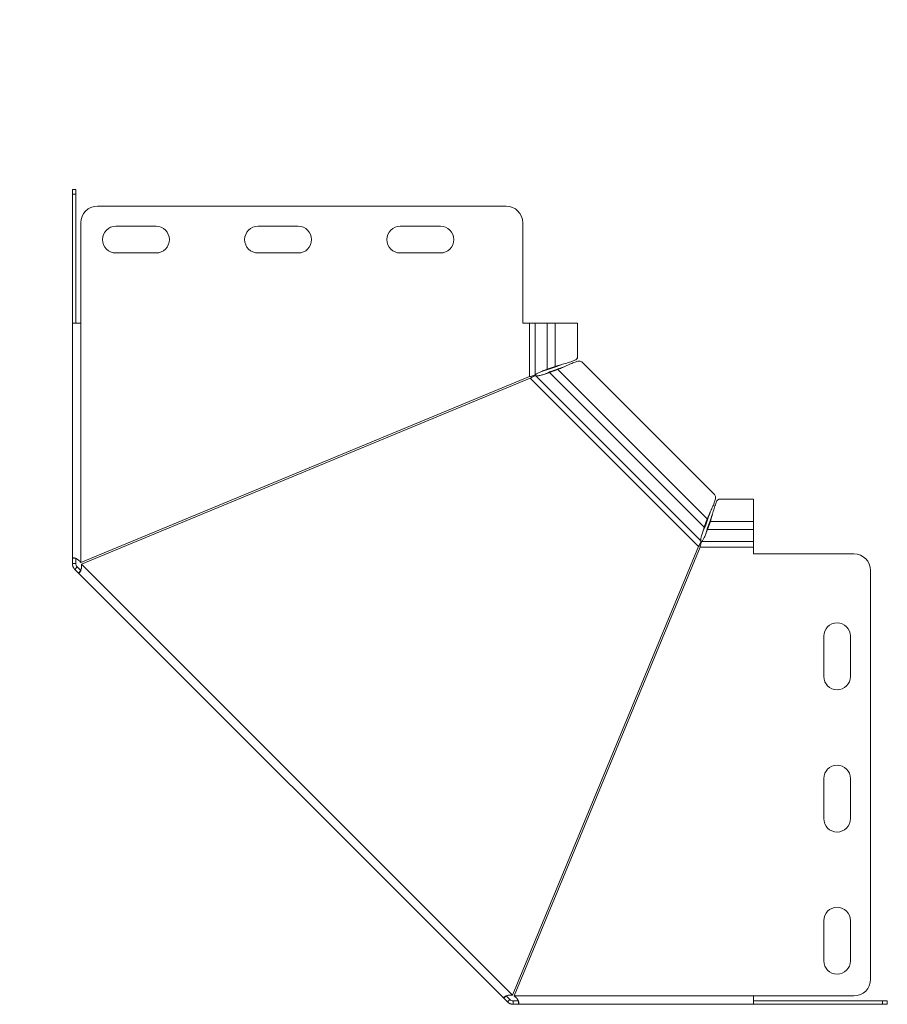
# Model space of a CAD drawing. Header units: millimetres. Extents: x -130 to 765, y -4760 to 292.
# Tile 6 of 13: x 278 to 538, y -2611 to -2317. Entities that reach past the tile are written whole.
import ezdxf

# ---------------------------------------------------------------- set-up
doc = ezdxf.new("R2010")
doc.units = ezdxf.units.MM
doc.styles.add('SLDTEXTSTYLE0', font='TXT', dxfattribs={"width": 0.7, "bigfont": 'bigfont'})

msp = doc.modelspace()

# ---------------------------------------------------------------- linework, layer by layer
at = {"color": 7, "linetype": 'Continuous', "lineweight": 15}
for p, q in [((293.96, -2367.51), (294.96, -2367.51)), ((293.96, -2368.98), (293.96, -2367.51)), ((293.96, -2368.98), (293.96, -2407.51)), ((294.96, -2367.51), (294.96, -2368.98)), ((294.96, -2368.98), (294.96, -2407.51)), ((423.61, -2372.51), (301.46, -2372.51)), ((296.46, -2377.51), (296.46, -2407.51)), ((428.61, -2407.51), (428.61, -2377.51)), ((318.96, -2378.51), (306.96, -2378.51)), ((361.46, -2378.51), (349.46, -2378.51)), ((403.96, -2378.51), (391.96, -2378.51)), ((306.96, -2386.51), (318.96, -2386.51)), ((349.46, -2386.51), (361.46, -2386.51)), ((391.96, -2386.51), (403.96, -2386.51)), ((293.96, -2477.76), (293.96, -2407.51)), ((296.46, -2407.51), (293.96, -2407.51)), ((430.61, -2407.51), (428.61, -2407.51)), ((432.34, -2407.51), (430.61, -2407.51)), ((435.93, -2407.51), (432.34, -2407.51)), ((435.93, -2407.51), (438.31, -2407.51)), ((444.96, -2407.51), (438.31, -2407.51)), ((444.96, -2417.8), (444.96, -2407.51)), ((444.89, -2417.8), (444.93, -2417.92)), ((485.99, -2458.84), (446.22, -2419.07)), ((435.93, -2421.26), (438.31, -2420.41)), ((435.93, -2421.26), (436.4, -2421.26)), ((436.4, -2421.26), (438.78, -2420.41)), ((439.09, -2421.35), (436.62, -2422.24)), ((436.62, -2422.24), (436.96, -2421.9)), ((439.43, -2421.01), (436.96, -2421.9)), ((438.31, -2420.41), (438.78, -2420.41)), ((439.43, -2421.01), (439.09, -2421.35)), ((440.95, -2419.64), (440.96, -2419.64)), ((441.53, -2420.25), (441.53, -2420.26)), ((430.61, -2423.48), (296.46, -2479.04)), ((296.65, -2479.5), (430.8, -2423.94)), ((435.39, -2422.62), (435.39, -2422.63)), ((497.55, -2460.11), (487.27, -2460.11)), ((497.55, -2466.76), (497.55, -2460.11)), ((482.83, -2468.44), (483.72, -2465.97)), ((483.16, -2468.11), (484.05, -2465.64)), ((483.72, -2465.97), (484.05, -2465.64)), ((484.66, -2466.28), (483.8, -2468.66)), ((484.66, -2466.28), (484.66, -2466.76)), ((484.81, -2463.53), (484.81, -2463.53)), ((482.83, -2468.44), (483.16, -2468.11)), ((484.66, -2466.76), (483.8, -2469.14)), ((483.8, -2469.14), (483.8, -2468.66)), ((497.55, -2469.14), (497.55, -2466.76)), ((497.55, -2472.72), (497.55, -2469.14)), ((482.44, -2469.68), (482.44, -2469.67)), ((483.35, -2470.27), (483.35, -2470.29)), ((481.13, -2474.26), (425.56, -2608.41)), ((426.02, -2608.6), (481.59, -2474.45)), ((497.55, -2474.45), (497.55, -2472.72)), ((497.55, -2476.45), (497.55, -2474.45)), ((294.96, -2477.76), (293.96, -2477.76)), ((293.96, -2479.31), (293.96, -2477.76)), ((294.96, -2479.31), (294.96, -2477.76)), ((527.55, -2476.45), (497.55, -2476.45)), ((294.96, -2479.31), (293.96, -2479.31)), ((295.4, -2480.37), (294.69, -2481.08)), ((295.79, -2482.18), (294.69, -2481.08)), ((296.5, -2481.47), (295.4, -2480.37)), ((296.5, -2481.47), (295.79, -2482.18)), ((295.79, -2482.18), (422.88, -2609.27)), ((532.55, -2603.6), (532.55, -2481.45)), ((518.55, -2501.1), (518.55, -2513.1)), ((526.55, -2513.1), (526.55, -2501.1)), ((518.55, -2543.6), (518.55, -2555.6)), ((526.55, -2555.6), (526.55, -2543.6)), ((518.55, -2586.1), (518.55, -2598.1)), ((526.55, -2598.1), (526.55, -2586.1)), ((423.59, -2608.56), (422.88, -2609.27)), ((423.98, -2610.37), (422.88, -2609.27)), ((424.69, -2609.66), (423.59, -2608.56)), ((424.69, -2609.66), (423.98, -2610.37)), ((427.31, -2610.1), (425.75, -2610.1)), ((425.75, -2610.1), (425.75, -2611.1)), ((427.31, -2610.1), (427.31, -2611.1)), ((497.55, -2608.6), (527.55, -2608.6)), ((497.55, -2611.1), (497.55, -2608.6)), ((497.55, -2610.1), (536.09, -2610.1)), ((536.09, -2610.1), (537.55, -2610.1)), ((537.55, -2610.1), (537.55, -2611.1)), ((427.31, -2611.1), (425.75, -2611.1)), ((497.55, -2611.1), (427.31, -2611.1)), ((497.55, -2611.1), (536.09, -2611.1)), ((537.55, -2611.1), (536.09, -2611.1))]:
    msp.add_line(p, q, dxfattribs=at)
at = {"color": 7, "linetype": 'Continuous', "lineweight": 0}
for p, q in [((294.96, -2368.98), (293.96, -2368.98)), ((296.46, -2479.04), (296.46, -2407.51)), ((430.61, -2423.48), (430.61, -2407.51)), ((432.34, -2407.51), (432.34, -2422.95)), ((435.93, -2407.51), (435.93, -2421.26)), ((438.31, -2407.51), (438.31, -2420.41)), ((482.83, -2468.44), (436.62, -2422.24)), ((483.72, -2465.97), (439.09, -2421.35)), ((481.13, -2474.26), (430.8, -2423.94)), ((481.86, -2472.55), (432.52, -2423.21)), ((497.55, -2469.14), (483.8, -2469.14)), ((497.55, -2466.76), (484.66, -2466.76)), ((497.55, -2474.45), (481.59, -2474.45)), ((497.55, -2472.72), (482.12, -2472.72)), ((425.56, -2608.41), (296.65, -2479.5)), ((497.55, -2608.6), (426.02, -2608.6)), ((536.09, -2611.1), (536.09, -2610.1))]:
    msp.add_line(p, q, dxfattribs=at)
at = {"color": 7, "linetype": 'Continuous', "lineweight": 15}
for centre, radius, start, end in [((301.46, -2377.51), 5, 90, 180), ((423.61, -2377.51), 5, 0, 90), ((306.96, -2382.51), 4, 90, 270), ((318.96, -2382.51), 4, 270, 90), ((349.46, -2382.51), 4, 90, 270), ((361.46, -2382.51), 4, 270, 90), ((391.96, -2382.51), 4, 90, 270), ((403.96, -2382.51), 4, 270, 90), ((527.55, -2481.45), 5, 0, 90), ((522.55, -2501.1), 4, 0, 180), ((522.55, -2513.1), 4, 180, 0), ((522.55, -2543.6), 4, 0, 180), ((522.55, -2555.6), 4, 180, 0), ((522.55, -2586.1), 4, 0, 180), ((522.55, -2598.1), 4, 180, 0), ((527.55, -2603.6), 5, 270, 0)]:
    msp.add_arc(centre, radius, start, end, dxfattribs=at)
for points, knots in [([(438.31, -2420.41), (438.86, -2420.24), (439.96, -2419.91), (441.78, -2419.41), (443.38, -2418.92), (444.49, -2418.42), (445.01, -2418.05), (444.91, -2417.84), (444.89, -2417.8)], [0, 0, 0, 0, 0.1903335, 0.380667, 0.5710004, 0.7613339, 0.9516674, 1, 1, 1, 1]), ([(446.2, -2419.09), (446.06, -2418.99), (445.77, -2418.78), (444.84, -2418.91), (443.59, -2419.34), (442.12, -2419.98), (440.55, -2420.72), (439.58, -2421.14), (439.09, -2421.35)], [0, 0, 0, 0, 0.1467418, 0.3173935, 0.4880451, 0.6586967, 0.8293484, 1, 1, 1, 1]), ([(432.34, -2422.95), (432.39, -2422.88), (432.46, -2422.81), (432.64, -2422.67), (432.75, -2422.59), (433, -2422.45), (433.14, -2422.38), (433.44, -2422.24), (433.6, -2422.17), (433.94, -2422.03), (434.12, -2421.96), (434.49, -2421.82), (434.68, -2421.75), (435.05, -2421.61), (435.23, -2421.54), (435.59, -2421.4), (435.76, -2421.33), (435.93, -2421.26)], [0, 0, 0, 0, 0.125, 0.125, 0.25, 0.25, 0.375, 0.375, 0.5, 0.5, 0.625, 0.625, 0.75, 0.75, 0.875, 0.875, 1, 1, 1, 1]), ([(436.62, -2422.24), (436.26, -2422.34), (435.87, -2422.47), (435.08, -2422.73), (434.69, -2422.87), (433.94, -2423.09), (433.59, -2423.18), (432.98, -2423.26), (432.72, -2423.26), (432.52, -2423.21)], [0, 0, 0, 0, 0.25, 0.25, 0.5, 0.5, 0.75, 0.75, 1, 1, 1, 1]), ([(434.74, -2421.73), (434.87, -2421.69), (435.44, -2421.54), (435.98, -2421.38), (436.4, -2421.26)], [0, 0, 0, 0, 0.218513, 1, 1, 1, 1]), ([(436.96, -2421.9), (436.72, -2422.01), (436.26, -2422.21), (435.72, -2422.47), (435.43, -2422.6), (435.39, -2422.62)], [0, 0, 0, 0, 0.464304, 0.928607, 1, 1, 1, 1]), ([(438.78, -2420.41), (439.21, -2420.24), (439.75, -2420.03), (440.32, -2419.82), (440.44, -2419.78)], [0, 0, 0, 0, 0.7952, 1, 1, 1, 1]), ([(441.18, -2420.42), (441.01, -2420.48), (440.41, -2420.69), (439.84, -2420.88), (439.43, -2421.01)], [0, 0, 0, 0, 0.285899, 1, 1, 1, 1]), ([(430.61, -2423.48), (431, -2423.39), (431.39, -2423.3), (432, -2423.12), (432.23, -2423.03), (432.34, -2422.95)], [0, 0, 0, 0, 0.5, 0.5, 1, 1, 1, 1]), ([(432.52, -2423.21), (432.36, -2423.2), (432.12, -2423.28), (431.51, -2423.55), (431.16, -2423.75), (430.8, -2423.94)], [0, 0, 0, 0, 0.5, 0.5, 1, 1, 1, 1]), ([(483.72, -2465.97), (483.93, -2465.48), (484.35, -2464.51), (485.09, -2462.94), (485.73, -2461.47), (486.15, -2460.22), (486.29, -2459.3), (486.07, -2459), (485.97, -2458.86)], [0, 0, 0, 0, 0.170652, 0.341303, 0.511955, 0.682607, 0.853258, 1, 1, 1, 1]), ([(487.27, -2460.17), (487.23, -2460.15), (487.02, -2460.06), (486.64, -2460.57), (486.15, -2461.68), (485.65, -2463.28), (485.15, -2465.1), (484.82, -2466.2), (484.66, -2466.76)], [0, 0, 0, 0, 0.0483326, 0.2386661, 0.4289996, 0.619333, 0.8096665, 1, 1, 1, 1]), ([(484.05, -2465.64), (484.18, -2465.23), (484.37, -2464.65), (484.59, -2464.05), (484.65, -2463.88)], [0, 0, 0, 0, 0.7141009, 1, 1, 1, 1]), ([(485.25, -2464.71), (485.22, -2464.79), (485.02, -2465.34), (484.82, -2465.85), (484.66, -2466.28)], [0, 0, 0, 0, 0.163776, 1, 1, 1, 1]), ([(481.86, -2472.55), (481.8, -2472.34), (481.8, -2472.08), (481.89, -2471.47), (481.97, -2471.12), (482.2, -2470.38), (482.33, -2469.98), (482.6, -2469.2), (482.73, -2468.8), (482.83, -2468.44)], [0, 0, 0, 0, 0.25, 0.25, 0.5, 0.5, 0.75, 0.75, 1, 1, 1, 1]), ([(483.8, -2469.14), (483.66, -2469.46), (483.52, -2469.83), (483.24, -2470.57), (483.1, -2470.95), (482.82, -2471.63), (482.68, -2471.94), (482.4, -2472.44), (482.26, -2472.62), (482.12, -2472.72)], [0, 0, 0, 0, 0.25, 0.25, 0.5, 0.5, 0.75, 0.75, 1, 1, 1, 1]), ([(482.44, -2469.67), (482.46, -2469.63), (482.6, -2469.34), (482.85, -2468.81), (483.06, -2468.34), (483.16, -2468.11)], [0, 0, 0, 0, 0.0713926, 0.5356963, 1, 1, 1, 1]), ([(483.8, -2468.66), (483.73, -2468.9), (483.59, -2469.37), (483.44, -2469.94), (483.36, -2470.23), (483.35, -2470.27)], [0, 0, 0, 0, 0.464284, 0.928569, 1, 1, 1, 1]), ([(481.13, -2474.26), (481.32, -2473.9), (481.51, -2473.55), (481.78, -2472.95), (481.86, -2472.7), (481.86, -2472.55)], [0, 0, 0, 0, 0.5, 0.5, 1, 1, 1, 1]), ([(482.12, -2472.72), (482.03, -2472.83), (481.94, -2473.06), (481.76, -2473.68), (481.68, -2474.06), (481.59, -2474.45)], [0, 0, 0, 0, 0.5, 0.5, 1, 1, 1, 1]), ([(293.96, -2477.76), (293.96, -2477.75), (293.96, -2477.73), (293.98, -2477.7), (294, -2477.68), (294.03, -2477.66), (294.07, -2477.65), (294.12, -2477.64), (294.17, -2477.63), (294.23, -2477.63), (294.29, -2477.63), (294.36, -2477.64), (294.43, -2477.65), (294.51, -2477.66), (294.59, -2477.68), (294.67, -2477.7), (294.75, -2477.72), (294.84, -2477.75), (294.93, -2477.78), (295.01, -2477.82), (295.16, -2477.89), (295.38, -2478.01), (295.66, -2478.2), (295.94, -2478.44), (296.21, -2478.72), (296.38, -2478.93), (296.46, -2479.04)], [0, 0, 0, 0, 0.03577, 0.070797, 0.105097, 0.138688, 0.171589, 0.203818, 0.235397, 0.266348, 0.296694, 0.326462, 0.355676, 0.384366, 0.41256, 0.440291, 0.467591, 0.494494, 0.521037, 0.547256, 0.573191, 0.65226, 0.733301, 0.817558, 0.906139, 1, 1, 1, 1]), ([(294.69, -2481.08), (294.66, -2481.04), (294.59, -2480.97), (294.49, -2480.86), (294.4, -2480.74), (294.32, -2480.61), (294.25, -2480.49), (294.19, -2480.36), (294.13, -2480.23), (294.09, -2480.1), (294.05, -2479.96), (294.02, -2479.83), (293.99, -2479.7), (293.97, -2479.57), (293.96, -2479.44), (293.96, -2479.36), (293.96, -2479.31)], [0, 0, 0, 0, 0.07817, 0.155117, 0.230882, 0.305507, 0.379038, 0.451522, 0.523007, 0.593545, 0.663189, 0.731994, 0.800017, 0.867318, 0.933958, 1, 1, 1, 1]), ([(295.4, -2480.37), (295.25, -2480.22), (295.14, -2480.04), (294.99, -2479.68), (294.96, -2479.49), (294.96, -2479.31)], [0, 0, 0, 0, 0.5, 0.5, 1, 1, 1, 1]), ([(296.65, -2479.5), (296.66, -2479.58), (296.68, -2479.73), (296.7, -2479.94), (296.71, -2480.14), (296.71, -2480.32), (296.71, -2480.47), (296.7, -2480.62), (296.68, -2480.78), (296.64, -2480.96), (296.58, -2481.18), (296.5, -2481.39), (296.42, -2481.58), (296.33, -2481.76), (296.25, -2481.9), (296.16, -2482.01), (296.08, -2482.11), (295.99, -2482.17), (295.92, -2482.21), (295.85, -2482.22), (295.81, -2482.19), (295.79, -2482.18)], [0, 0, 0, 0, 0.05265, 0.101184, 0.145636, 0.186056, 0.222507, 0.255076, 0.283883, 0.336802, 0.391745, 0.449097, 0.509192, 0.572325, 0.625044, 0.680128, 0.737871, 0.798525, 0.86231, 0.929415, 1, 1, 1, 1]), ([(422.88, -2609.27), (422.88, -2609.26), (422.86, -2609.25), (422.86, -2609.22), (422.86, -2609.19), (422.87, -2609.15), (422.89, -2609.12), (422.91, -2609.08), (422.94, -2609.04), (422.98, -2608.99), (423.03, -2608.95), (423.08, -2608.91), (423.14, -2608.86), (423.2, -2608.82), (423.27, -2608.77), (423.34, -2608.73), (423.42, -2608.69), (423.5, -2608.65), (423.59, -2608.61), (423.67, -2608.57), (423.83, -2608.51), (424.06, -2608.44), (424.4, -2608.38), (424.77, -2608.35), (425.16, -2608.36), (425.42, -2608.39), (425.56, -2608.41)], [0, 0, 0, 0, 0.03577, 0.070797, 0.105097, 0.138688, 0.171589, 0.203818, 0.235397, 0.266348, 0.296694, 0.326462, 0.355676, 0.384366, 0.41256, 0.440291, 0.467591, 0.494494, 0.521037, 0.547256, 0.573191, 0.65226, 0.733301, 0.817558, 0.906139, 1, 1, 1, 1]), ([(425.75, -2611.1), (425.7, -2611.1), (425.6, -2611.1), (425.45, -2611.09), (425.3, -2611.06), (425.16, -2611.03), (425.02, -2610.99), (424.88, -2610.95), (424.75, -2610.9), (424.63, -2610.84), (424.5, -2610.77), (424.39, -2610.7), (424.28, -2610.62), (424.17, -2610.54), (424.08, -2610.46), (424.01, -2610.4), (423.98, -2610.37)], [0, 0, 0, 0, 0.07817, 0.155117, 0.230881, 0.305507, 0.379038, 0.451521, 0.523007, 0.593545, 0.663188, 0.731993, 0.800017, 0.867318, 0.933958, 1, 1, 1, 1]), ([(425.75, -2610.1), (425.54, -2610.1), (425.33, -2610.06), (424.97, -2609.9), (424.82, -2609.79), (424.69, -2609.66)], [0, 0, 0, 0, 0.5, 0.5, 1, 1, 1, 1]), ([(426.02, -2608.6), (426.08, -2608.65), (426.2, -2608.74), (426.36, -2608.88), (426.51, -2609.01), (426.64, -2609.14), (426.75, -2609.25), (426.84, -2609.35), (426.94, -2609.48), (427.04, -2609.64), (427.15, -2609.84), (427.24, -2610.04), (427.32, -2610.24), (427.39, -2610.42), (427.43, -2610.58), (427.45, -2610.72), (427.45, -2610.85), (427.44, -2610.96), (427.41, -2611.04), (427.37, -2611.09), (427.33, -2611.1), (427.31, -2611.1)], [0, 0, 0, 0, 0.05265, 0.101184, 0.145636, 0.186056, 0.222507, 0.255076, 0.283883, 0.336802, 0.391745, 0.449097, 0.509192, 0.572325, 0.625044, 0.680128, 0.737871, 0.798525, 0.86231, 0.929415, 1, 1, 1, 1])]:
    msp.add_open_spline(points, degree=3, knots=knots, dxfattribs=at)

# ---------------------------------------------------------------- texts
at = {"color": 7, "linetype": 'Continuous', "lineweight": 0, "insert": (-113.04, -2318.02), "char_height": 15, "attachment_point": 1, "style": 'SLDTEXTSTYLE0'}
msp.add_mtext('\\M+18454\\M+18452\\M+18442\\M+1844E\\M+18451-400\\M+18487150', dxfattribs=at)

doc.saveas('drawing.dxf')
